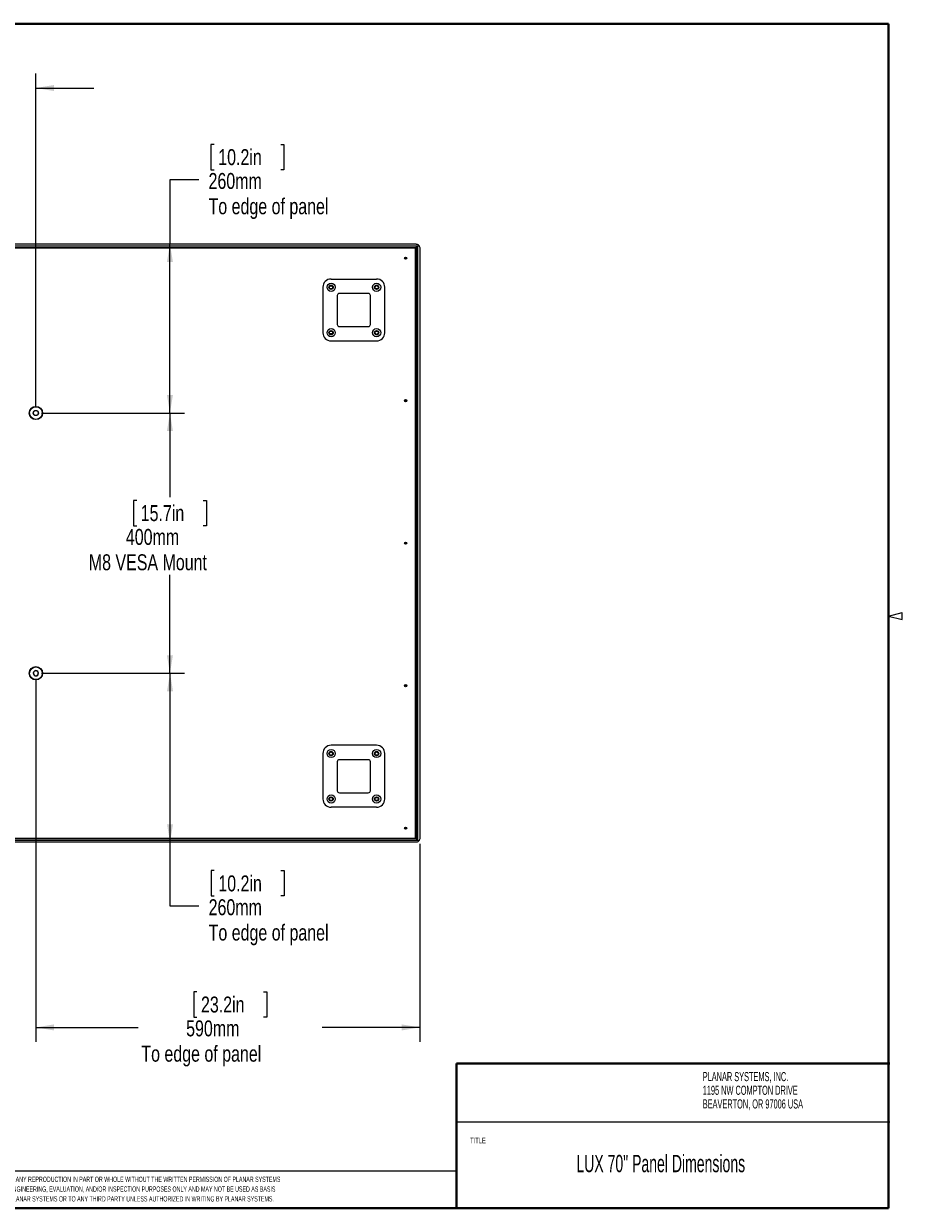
# Model space of a CAD drawing. Header units: millimetres. Extents: x 13 to 419, y 7 to 273.
# Tile 6 of 6: x 226 to 419, y 10 to 270. Entities that reach past the tile are written whole.
import ezdxf

# ---------------------------------------------------------------- set-up
doc = ezdxf.new("R2010")
doc.units = ezdxf.units.MM
doc.styles.add('SLDTEXTSTYLE0', font='TXT', dxfattribs={"width": 0.605})
doc.styles.add('SLDTEXTSTYLE2', font='TXT', dxfattribs={"width": 0.75})
doc.dimstyles.new('SLDDIMSTYLE0', dxfattribs={"dimtxt": 3.5, "dimasz": 3.9624, "dimexe": 0, "dimexo": 0.0625, "dimgap": 0.875, "dimtad": 0, "dimtih": 1, "dimtoh": 1, "dimdec": 0, "dimlfac": 7, "dimrnd": 1e-09, "dimzin": 12, "dimdsep": 46, "dimtxsty": 'SLDTEXTSTYLE2', "dimsah": 1, "dimcen": 0.09, "dimadec": 0, "dimazin": 3, "dimtfac": 1, "dimtdec": 0, "dimtmove": 0, "dimatfit": 0, "dimfxl": 1, "dimfrac": 2, "dimtolj": 1, "dimtzin": 12, "dimarcsym": 0})
doc.dimstyles.new('SLDDIMSTYLE1', dxfattribs={"dimtxt": 3.5, "dimasz": 3.9624, "dimexe": 0, "dimexo": 0.0625, "dimgap": 0.875, "dimtad": 0, "dimtih": 1, "dimtoh": 1, "dimdec": 0, "dimlfac": 7, "dimrnd": 1e-09, "dimzin": 12, "dimdsep": 46, "dimtxsty": 'SLDTEXTSTYLE2', "dimsah": 1, "dimcen": 0.09, "dimadec": 0, "dimazin": 3, "dimtfac": 1, "dimtdec": 0, "dimtofl": 0, "dimtmove": 0, "dimatfit": 3, "dimfxl": 1, "dimfrac": 2, "dimtolj": 1, "dimtzin": 12, "dimarcsym": 0})

# ---------------------------------------------------------------- blocks, each defined once
blk = doc.blocks.new('SW_NOTE_0')
at = {"color": 0, "linetype": 'Continuous', "lineweight": 0, "char_height": 2, "attachment_point": 1, "style": 'SLDTEXTSTYLE0'}
for s, insert in [('PLANAR SYSTEMS, INC.', (0, 2.58)), ('1195 NW COMPTON DRIVE', (0, -0.42)), ('BEAVERTON, OR 97006 USA', (0, -3.42))]:
    blk.add_mtext(s, dxfattribs=dict(at, insert=insert))
blk = doc.blocks.new('SW_NOTE_1')
at = {"color": 0, "linetype": 'Continuous', "lineweight": 0, "char_height": 1.15, "attachment_point": 1, "style": 'SLDTEXTSTYLE0'}
for s, insert in [('THIS DRAWING CONTAINS INFORMATION PROPRIETARY TO PLANAR SYSTEMS, INC., ANY REPRODUCTION IN PART OR WHOLE WITHOUT THE WRITTEN PERMISSION OF PLANAR SYSTEMS', (0, 1.48)), ('IS PROHIBITED. THIS DRAWING IS SUPPLIED FOR INFORMATION, IDENTIFICATION, ENGINEERING, EVALUATION, AND/OR INSPECTION PURPOSES ONLY AND MAY NOT BE USED AS BASIS', (0, -0.67)), ('FOR THE MANUFACTURING OF PRODUCTS OR THE FURNISHING OF SERVICES TO PLANAR SYSTEMS OR TO ANY THIRD PARTY UNLESS AUTHORIZED IN WRITING BY PLANAR SYSTEMS.', (0, -2.82))]:
    blk.add_mtext(s, dxfattribs=dict(at, insert=insert))
blk = doc.blocks.new('Block1')
at = {"color": 7, "linetype": 'Continuous', "lineweight": 40}
for p, q in [((139.38, 178.08), (139.38, 209.83)), ((139.38, 209.83), (234.63, 209.83))]:
    blk.add_line(p, q, dxfattribs=at)
at = {"color": 7, "linetype": 'Continuous', "lineweight": 0}
for p, q in [((139.38, 209.83), (139.38, 178.08)), ((139.38, 209.83), (234.63, 209.83)), ((139.38, 197), (234.63, 197))]:
    blk.add_line(p, q, dxfattribs=at)
at = {"color": 7, "linetype": 'Continuous', "lineweight": 15}
for p, q in [((139.38, 186.2), (-8.21, 186.2)), ((-8.21, 186.2), (-8.21, 178.03))]:
    blk.add_line(p, q, dxfattribs=at)
at = {"color": 7, "linetype": 'Continuous', "lineweight": 0}
for name, p in [('SW_NOTE_0', (193.5, 205.36)), ('SW_NOTE_1', (-5.89, 183.49))]:
    blk.add_blockref(name, p, dxfattribs=at)
at = {"color": 7, "linetype": 'Continuous', "lineweight": 0, "insert": (142.4, 193.55), "char_height": 1.25, "attachment_point": 1, "style": 'SLDTEXTSTYLE0'}
blk.add_mtext('TITLE', dxfattribs=at)
blk = doc.blocks.new('_D')
at = {"color": 7, "linetype": 'Continuous', "lineweight": 0}
for p, q in [((192.85, 263.44), (192.14, 263.44)), ((192.14, 263.44), (192.14, 257.88)), ((207.46, 263.44), (208.17, 263.44)), ((208.17, 263.44), (208.17, 257.88)), ((171.58, 185.54), (171.58, 258.8)), ((192.14, 257.88), (192.85, 257.88)), ((208.17, 257.88), (207.46, 257.88)), ((228.72, 185.54), (228.72, 258.8)), ((171.58, 255.62), (158.88, 255.62)), ((228.72, 255.62), (241.42, 255.62))]:
    blk.add_line(p, q, dxfattribs=at)
for points in [[(171.58, 255.62), (167.62, 256.28), (167.62, 254.96)], [(228.72, 255.62), (232.69, 254.96), (232.69, 256.28)]]:
    blk.add_solid(points, dxfattribs=at)
at = {"color": 7, "linetype": 'Continuous', "lineweight": 0, "char_height": 3.5, "attachment_point": 1, "style": 'SLDTEXTSTYLE2'}
for s, insert in [('15.7in', (193.74, 262.4, -85.83)), ('400mm', (190.48, 257.16, -85.83)), ('M8 VESA Mount', (182.34, 251.6, -85.83))]:
    blk.add_mtext(s, dxfattribs=dict(at, insert=insert))
blk = doc.blocks.new('_D_1')
at = {"color": 7, "linetype": 'Continuous', "lineweight": 0}
for p, q in [((229.99, 184.27), (261.34, 184.27)), ((258.17, 184.27), (258.17, 165.8)), ((250.86, 165.09), (250.15, 165.09)), ((250.15, 165.09), (250.15, 159.53)), ((265.47, 165.09), (266.18, 165.09)), ((266.18, 165.09), (266.18, 159.53)), ((250.15, 159.53), (250.86, 159.53)), ((266.18, 159.53), (265.47, 159.53)), ((258.17, 127.13), (258.17, 148.74)), ((229.99, 127.13), (261.34, 127.13))]:
    blk.add_line(p, q, dxfattribs=at)
for points in [[(258.17, 184.27), (257.51, 180.31), (258.83, 180.31)], [(258.17, 127.13), (258.83, 131.09), (257.51, 131.09)]]:
    blk.add_solid(points, dxfattribs=at)
at = {"color": 7, "linetype": 'Continuous', "lineweight": 0, "char_height": 3.5, "attachment_point": 1, "style": 'SLDTEXTSTYLE2'}
for s, insert in [('15.7in', (251.75, 164.04, -85.83)), ('400mm', (248.49, 158.81, -85.83)), ('M8 VESA Mount', (240.35, 153.25, -85.83))]:
    blk.add_mtext(s, dxfattribs=dict(at, insert=insert))
blk = doc.blocks.new('_D_2')
at = {"color": 7, "linetype": 'Continuous', "lineweight": 0}
for p, q in [((267.89, 243.25), (267.18, 243.25)), ((267.18, 243.25), (267.18, 237.69)), ((282.5, 243.25), (283.21, 243.25)), ((283.21, 243.25), (283.21, 237.69)), ((267.18, 237.69), (267.89, 237.69)), ((283.21, 237.69), (282.5, 237.69)), ((264.52, 235.43), (258.17, 235.43)), ((258.17, 235.43), (258.17, 221.38)), ((258.17, 184.27), (258.17, 221.38)), ((229.99, 184.27), (261.34, 184.27))]:
    blk.add_line(p, q, dxfattribs=at)
for points in [[(258.17, 221.38), (257.51, 217.42), (258.83, 217.42)], [(258.17, 184.27), (258.83, 188.23), (257.51, 188.23)]]:
    blk.add_solid(points, dxfattribs=at)
at = {"color": 7, "linetype": 'Continuous', "lineweight": 0, "char_height": 3.5, "attachment_point": 1, "style": 'SLDTEXTSTYLE2'}
for s, insert in [('10.2in', (268.78, 242.2, -85.83)), ('260mm', (266.65, 236.97, -85.83)), ('To edge of panel', (266.65, 231.41, -85.83))]:
    blk.add_mtext(s, dxfattribs=dict(at, insert=insert))
blk = doc.blocks.new('_D_3')
at = {"color": 7, "linetype": 'Continuous', "lineweight": 0}
for p, q in [((229.99, 127.13), (261.36, 127.13)), ((258.19, 90.02), (258.19, 127.13)), ((258.19, 75.97), (258.19, 90.02)), ((267.91, 83.79), (267.2, 83.79)), ((267.2, 83.79), (267.2, 78.23)), ((282.52, 83.79), (283.23, 83.79)), ((283.23, 83.79), (283.23, 78.23)), ((267.2, 78.23), (267.91, 78.23)), ((283.23, 78.23), (282.52, 78.23)), ((264.54, 75.97), (258.19, 75.97))]:
    blk.add_line(p, q, dxfattribs=at)
for points in [[(258.19, 127.13), (257.53, 123.17), (258.85, 123.17)], [(258.19, 90.02), (258.85, 93.98), (257.53, 93.98)]]:
    blk.add_solid(points, dxfattribs=at)
at = {"color": 7, "linetype": 'Continuous', "lineweight": 0, "char_height": 3.5, "attachment_point": 1, "style": 'SLDTEXTSTYLE2'}
for s, insert in [('10.2in', (268.8, 82.74, -85.83)), ('260mm', (266.67, 77.51, -85.83)), ('To edge of panel', (266.67, 71.95, -85.83))]:
    blk.add_mtext(s, dxfattribs=dict(at, insert=insert))
blk = doc.blocks.new('_D_4')
at = {"color": 7, "linetype": 'Continuous', "lineweight": 0}
for p, q in [((228.72, 125.86), (228.72, 46.2)), ((313.06, 89.66), (313.06, 46.2)), ((264.1, 57.19), (263.39, 57.19)), ((263.39, 57.19), (263.39, 51.64)), ((278.71, 57.19), (279.42, 57.19)), ((279.42, 57.19), (279.42, 51.64)), ((263.39, 51.64), (264.1, 51.64)), ((279.42, 51.64), (278.71, 51.64)), ((228.72, 49.37), (251.18, 49.37)), ((313.06, 49.37), (291.63, 49.37))]:
    blk.add_line(p, q, dxfattribs=at)
for points in [[(228.72, 49.37), (232.69, 48.71), (232.69, 50.03)], [(313.06, 49.37), (309.1, 50.03), (309.1, 48.71)]]:
    blk.add_solid(points, dxfattribs=at)
at = {"color": 7, "linetype": 'Continuous', "lineweight": 0, "char_height": 3.5, "attachment_point": 1, "style": 'SLDTEXTSTYLE2'}
for s, insert in [('23.2in', (264.99, 56.15, -85.83)), ('590mm', (261.73, 50.91, -85.83)), ('To edge of panel', (251.89, 45.35, -85.83))]:
    blk.add_mtext(s, dxfattribs=dict(at, insert=insert))

msp = doc.modelspace()

# ---------------------------------------------------------------- linework, layer by layer
at = {"color": 7, "linetype": 'Continuous', "lineweight": 40}
for p, q in [((15.75, 269.75), (416.05, 269.75)), ((416.05, 269.75), (416.05, 9.65)), ((15.75, 9.65), (416.05, 9.65))]:
    msp.add_line(p, q, dxfattribs=at)
at = {"color": 7, "linetype": 'Continuous', "lineweight": 0}
for p, q in [((88.15, 221.38), (312.15, 221.38)), ((312.77, 221.09), (312.61, 220.92)), ((312.77, 221.09), (312.61, 220.92)), ((312.61, 220.92), (87.7, 220.92)), ((88.04, 220.58), (312.27, 220.58)), ((312.15, 220.47), (88.15, 220.47)), ((312.01, 220.47), (312.01, 90.93)), ((312.15, 220.47), (312.01, 220.33)), ((312.01, 220.32), (312.15, 220.47)), ((312.01, 220.33), (312.01, 220.33)), ((312.01, 220.33), (312.01, 220.33)), ((312.27, 220.58), (312.15, 220.47)), ((312.27, 220.58), (312.15, 220.47)), ((312.15, 90.93), (312.15, 220.47)), ((312.61, 220.92), (312.27, 220.58)), ((312.27, 220.58), (312.27, 90.81)), ((312.61, 90.47), (312.61, 220.92)), ((313.06, 220.47), (313.06, 90.93)), ((293.58, 213.69), (303.56, 213.69)), ((291.76, 211.88), (291.76, 201.9)), ((305.37, 201.9), (305.37, 211.88)), ((294.94, 210.06), (294.94, 203.71)), ((301.74, 210.52), (295.39, 210.52)), ((302.2, 203.71), (302.2, 210.06)), ((295.39, 203.26), (301.74, 203.26)), ((303.89, 202.02), (303.89, 201.78)), ((293.58, 200.08), (303.56, 200.08)), ((416.05, 139.7), (419.05, 140.45)), ((416.05, 139.7), (419.05, 138.95)), ((419.05, 138.95), (419.05, 140.45)), ((228.19, 127.13), (228.14, 127.13)), ((229.3, 127.13), (229.26, 127.13)), ((291.76, 109.5), (291.76, 99.52)), ((303.56, 111.31), (293.58, 111.31)), ((303.89, 109.62), (303.89, 109.38)), ((305.37, 99.52), (305.37, 109.5)), ((294.94, 107.69), (294.94, 101.34)), ((301.74, 108.14), (295.39, 108.14)), ((302.2, 101.34), (302.2, 107.69)), ((295.39, 100.88), (301.74, 100.88)), ((303.56, 97.71), (293.58, 97.71)), ((312.15, 90.93), (312.01, 91.08)), ((312.01, 91.07), (312.15, 90.93)), ((312.01, 91.06), (312.01, 91.07)), ((312.01, 91.06), (312.01, 91.06)), ((87.7, 90.47), (312.61, 90.47)), ((312.27, 90.81), (88.04, 90.81)), ((88.15, 90.93), (312.15, 90.93)), ((312.15, 90.02), (88.15, 90.02)), ((312.27, 90.81), (312.15, 90.93)), ((312.27, 90.81), (312.15, 90.93)), ((312.61, 90.47), (312.27, 90.81)), ((312.77, 90.31), (312.61, 90.47)), ((312.77, 90.31), (312.61, 90.47))]:
    msp.add_line(p, q, dxfattribs=at)
at = {"color": 8, "linetype": 'Continuous', "lineweight": 0}
for p, q in [((293.44, 212.2), (293.72, 212.2)), ((293.25, 201.76), (293.91, 201.76)), ((293.82, 202.16), (293.34, 202.16))]:
    msp.add_line(p, q, dxfattribs=at)
at = {"color": 7, "linetype": 'Continuous', "lineweight": 0}
for centre, radius in [((309.95, 218.27), 0.236), ((309.95, 218.27), 0.214), ((309.95, 218.27), 0.179), ((293.58, 211.88), 0.9), ((293.58, 211.88), 0.471), ((293.58, 211.88), 0.457), ((293.58, 211.88), 0.429), ((293.58, 211.88), 0.357), ((303.56, 211.88), 0.9), ((303.56, 211.88), 0.471), ((303.56, 211.88), 0.457), ((303.56, 211.88), 0.429), ((303.56, 211.88), 0.357), ((293.58, 201.9), 0.9), ((293.58, 201.9), 0.471), ((293.58, 201.9), 0.457), ((293.58, 201.9), 0.429), ((293.58, 201.9), 0.357), ((303.56, 201.9), 0.9), ((303.56, 201.9), 0.471), ((303.56, 201.9), 0.457), ((303.56, 201.9), 0.429), ((303.56, 201.9), 0.357), ((228.72, 184.27), 1.46), ((228.72, 184.27), 1.43), ((228.72, 184.27), 1.39), ((228.72, 184.27), 0.579), ((228.72, 184.27), 0.536), ((309.95, 186.98), 0.236), ((309.95, 186.98), 0.214), ((309.95, 186.98), 0.179), ((309.95, 155.7), 0.236), ((309.95, 155.7), 0.214), ((309.95, 155.7), 0.179), ((228.72, 127.13), 1.46), ((228.72, 127.13), 1.43), ((228.72, 127.13), 1.39), ((309.95, 124.41), 0.236), ((309.95, 124.41), 0.214), ((309.95, 124.41), 0.179), ((293.58, 109.5), 0.9), ((293.58, 109.5), 0.471), ((293.58, 109.5), 0.457), ((293.58, 109.5), 0.429), ((293.58, 109.5), 0.357), ((303.56, 109.5), 0.9), ((303.56, 109.5), 0.471), ((303.56, 109.5), 0.457), ((303.56, 109.5), 0.429), ((303.56, 109.5), 0.357), ((293.58, 99.52), 0.9), ((293.58, 99.52), 0.471), ((293.58, 99.52), 0.457), ((293.58, 99.52), 0.429), ((293.58, 99.52), 0.357), ((303.56, 99.52), 0.9), ((303.56, 99.52), 0.471), ((303.56, 99.52), 0.457), ((303.56, 99.52), 0.429), ((303.56, 99.52), 0.357), ((309.95, 93.13), 0.236), ((309.95, 93.13), 0.214), ((309.95, 93.13), 0.179)]:
    msp.add_circle(centre, radius, dxfattribs=at)
for centre, radius, start, end in [((293.58, 211.88), 1.81, 90, 180), ((303.56, 211.88), 1.81, 0, 90), ((295.39, 210.06), 0.454, 90, 180), ((301.74, 210.06), 0.454, 0, 90), ((295.39, 203.71), 0.454, 180, 270), ((301.74, 203.71), 0.454, 270, 0), ((293.58, 201.9), 1.81, 180, 270), ((303.56, 201.9), 1.81, 270, 0), ((228.72, 127.13), 0.579, 360, 180), ((228.72, 127.13), 0.536, 360, 180), ((228.72, 127.13), 0.579, 180, 360), ((228.72, 127.13), 0.536, 180, 360), ((293.58, 109.5), 1.81, 90, 180), ((303.56, 109.5), 1.81, 0, 90), ((295.39, 107.69), 0.454, 90, 180), ((301.74, 107.69), 0.454, 0, 90), ((293.58, 99.52), 1.81, 180, 270), ((295.39, 101.34), 0.454, 180, 270), ((301.74, 101.34), 0.454, 270, 0), ((303.56, 99.52), 1.81, 270, 0)]:
    msp.add_arc(centre, radius, start, end, dxfattribs=at)
for points, knots in [([(312.15, 221.38), (312.15, 221.38), (312.2, 221.38), (312.35, 221.37), (312.56, 221.3), (312.71, 221.18), (312.77, 221.14)], [0, 0, 0, 0, 0.002903, 0.215718, 0.71023, 1, 1, 1, 1]), ([(312.77, 221.09), (312.77, 221.09), (312.78, 221.1), (312.78, 221.11), (312.78, 221.12), (312.77, 221.13), (312.77, 221.14), (312.77, 221.14)], [0, 0, 0, 0, 0.209071, 0.417681, 0.638949, 0.872139, 1, 1, 1, 1]), ([(312.82, 221.08), (312.82, 221.09), (312.81, 221.09), (312.8, 221.1), (312.78, 221.1), (312.77, 221.09), (312.77, 221.09), (312.77, 221.09)], [0, 0, 0, 0, 0.22344, 0.446397, 0.680654, 0.910548, 1, 1, 1, 1]), ([(312.82, 221.08), (312.86, 221.03), (312.98, 220.88), (313.05, 220.67), (313.06, 220.52), (313.06, 220.47), (313.06, 220.47)], [0, 0, 0, 0, 0.28977, 0.784282, 0.997097, 1, 1, 1, 1]), ([(312.77, 90.26), (312.71, 90.22), (312.56, 90.1), (312.35, 90.03), (312.2, 90.02), (312.15, 90.02), (312.15, 90.02)], [0, 0, 0, 0, 0.28977, 0.784282, 0.997097, 1, 1, 1, 1]), ([(312.77, 90.26), (312.77, 90.26), (312.77, 90.27), (312.78, 90.28), (312.78, 90.3), (312.77, 90.31), (312.77, 90.31), (312.77, 90.31)], [0, 0, 0, 0, 0.22344, 0.446397, 0.680654, 0.910548, 1, 1, 1, 1]), ([(312.77, 90.31), (312.77, 90.31), (312.78, 90.3), (312.79, 90.3), (312.8, 90.3), (312.81, 90.31), (312.82, 90.31), (312.82, 90.31)], [0, 0, 0, 0, 0.209071, 0.417681, 0.638949, 0.872139, 1, 1, 1, 1]), ([(313.06, 90.93), (313.06, 90.93), (313.06, 90.88), (313.05, 90.73), (312.98, 90.52), (312.86, 90.37), (312.82, 90.31)], [0, 0, 0, 0, 0.002903, 0.215718, 0.71023, 1, 1, 1, 1])]:
    msp.add_open_spline(points, degree=3, knots=knots, dxfattribs=at)

# ---------------------------------------------------------------- block references
at = {"color": 7, "linetype": 'Continuous'}
msp.add_blockref('Block1', (181.71, -168.37), dxfattribs=at)

# ---------------------------------------------------------------- texts
at = {"color": 7, "linetype": 'Continuous', "lineweight": 0, "insert": (365.99, 21.39), "char_height": 3.81, "attachment_point": 2, "style": 'SLDTEXTSTYLE0'}
msp.add_mtext('LUX 70" Panel Dimensions', dxfattribs=at)

# ---------------------------------------------------------------- dimensions: what is measured, and where the dimension line sits
at = {"color": 7, "linetype": 'Continuous', "lineweight": 0}
for base, p1, p2, text, dimstyle, picture, middle in [((228.72, 255.62), (171.58, 184.27), (228.72, 184.27), '<>\\PM8 VESA Mount', 'SLDDIMSTYLE0', '_D', (200.15, 255.62)), ((313.06, 49.37), (228.72, 127.13), (313.06, 90.93), '<>\\PTo edge of panel', 'SLDDIMSTYLE1', '_D_4', (271.41, 49.37))]:
    dim = msp.add_linear_dim(base=base, p1=p1, p2=p2, text=text, dimstyle=dimstyle, dxfattribs=at)
    dim.commit()
    dim.dimension.update_dxf_attribs({"geometry": picture, "text_midpoint": middle, "dimtype": 160})
for base, p1, p2, text, picture, middle in [((258.17, 221.38), (228.72, 184.27), (312.15, 221.38), '<>\\PTo edge of panel', '_D_2', (258.17, 235.43)), ((258.17, 127.13), (228.72, 184.27), (228.72, 127.13), '<>\\PM8 VESA Mount', '_D_1', (258.17, 157.27)), ((258.19, 127.13), (312.15, 90.02), (228.72, 127.13), '<>\\PTo edge of panel', '_D_3', (258.19, 75.97))]:
    dim = msp.add_linear_dim(base=base, p1=p1, p2=p2, angle=90, text=text, dimstyle='SLDDIMSTYLE1', dxfattribs=at)
    dim.commit()
    dim.dimension.update_dxf_attribs({"geometry": picture, "text_midpoint": middle, "dimtype": 160})

doc.saveas('drawing.dxf')
